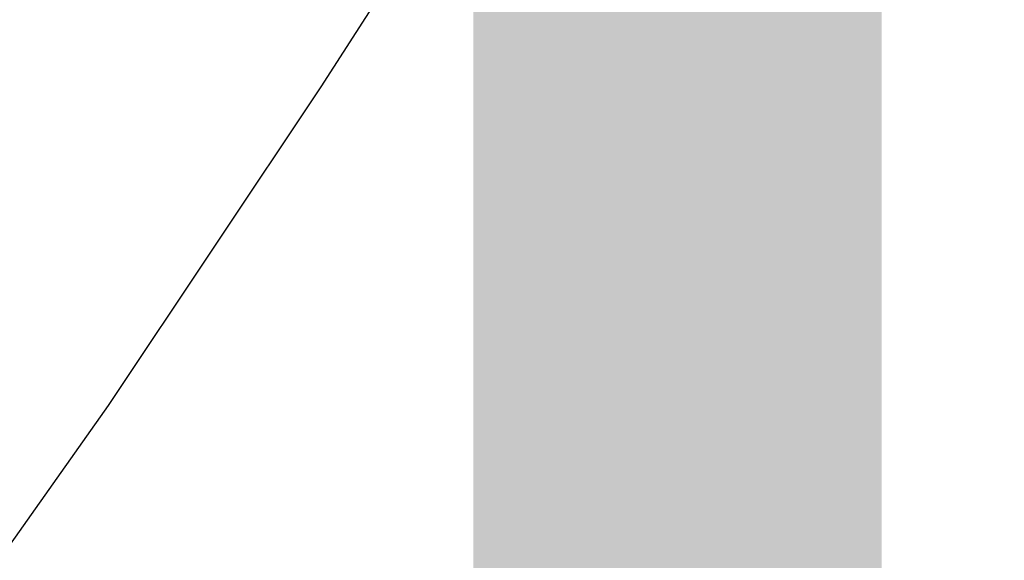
# Model space of a CAD drawing. Extents: x 0 to 370488, y 0 to 4202825.
# Tile 243 of 256: x 360284.64 to 360288.26, y 4200456.91 to 4200458.9. Entities that reach past the tile are written whole.
import ezdxf

# ---------------------------------------------------------------- set-up
doc = ezdxf.new("R2010")
doc.units = 0
doc.header["$LTSCALE"] = 0.5
doc.header["$MEASUREMENT"] = 0
doc.linetypes.add('CONTI', pattern=[0])
doc.layers.add('GORIZDEFAULT', color=32, linetype='CONTI')
doc.layers.add('ХХХ оформление', color=7, linetype='ИК_Водопровод -------в--------')
doc.styles.get("Standard").update_dxf_attribs({"font": 'isocpeur.ttf'})
doc.linetypes.add('ИК_Водопровод -------в--------', pattern='A,9,-0.6,["В",Standard,S=1.2,R=0,X=0,Y=-0.6],-1.2', length=10.8)

msp = doc.modelspace()

# ---------------------------------------------------------------- linework, layer by layer
at = {"layer": 'GORIZDEFAULT', "color": 32}
msp.add_polyline3d([(360277.18, 4200447.73, 543), (360277.82, 4200448.39, 543), (360278.42, 4200449.06, 543), (360279.01, 4200449.76, 543), (360279.63, 4200450.51, 543), (360280.3, 4200451.34, 543), (360281.02, 4200452.23, 543), (360281.78, 4200453.18, 543), (360282.57, 4200454.19, 543), (360283.37, 4200455.25, 543), (360284.17, 4200456.35, 543), (360284.97, 4200457.48, 543), (360285.75, 4200458.65, 543), (360286.51, 4200459.83, 543), (360287.25, 4200461.02, 543), (360287.95, 4200462.22, 543), (360288.63, 4200463.41, 543), (360289.27, 4200464.58, 543), (360289.87, 4200465.73, 543), (360290.42, 4200466.85, 543), (360290.93, 4200467.94, 543), (360291.37, 4200469.02, 543), (360291.74, 4200470.1, 543)], dxfattribs=at)
at = {"layer": 'ХХХ оформление', "color": 12, "linetype": 'ByBlock', "ltscale": 1000, "const_width": 1.5, "elevation": 533.0149}
msp.add_lwpolyline([(360287.059, 4199667.8722), (362239.3324, 4199667.8722), (362239.3324, 4201313.8911), (360287.059, 4201313.8911)], close=True, dxfattribs=at)
msp.add_lwpolyline([(360287.059, 4199667.8722), (362239.3324, 4199667.8722), (362239.3324, 4201313.8911), (360287.059, 4201313.8911)], close=True, dxfattribs=at)

doc.saveas('drawing.dxf')
